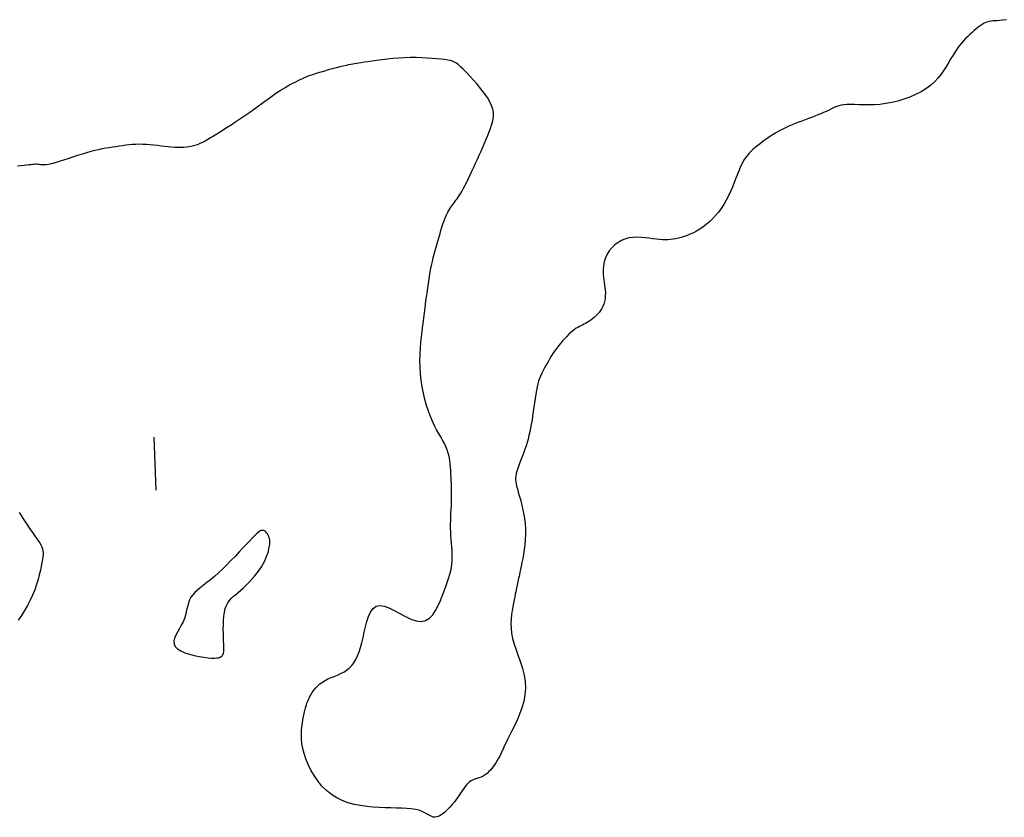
# Model space of a CAD drawing. Header units: millimetres. Extents: x 32690613 to 32693367, y 5343692 to 5344708.
# Tile 219 of 256: x 32692700 to 32692719, y 5343699 to 5343714. Entities that reach past the tile are written whole.
import ezdxf

# ---------------------------------------------------------------- set-up
doc = ezdxf.new("R2010")
doc.units = ezdxf.units.MM
doc.header["$LTSCALE"] = 20
doc.layers.add('02-DGM_HL_493.50', color=112, linetype='Continuous')

msp = doc.modelspace()

# ---------------------------------------------------------------- linework, layer by layer
at = {"layer": '02-DGM_HL_493.50', "elevation": 493.5, "flags": 128}
for points in [[(32692718.816, 5343714.432), (32692718.75, 5343714.422), (32692718.692, 5343714.416), (32692718.642, 5343714.412), (32692718.598, 5343714.41), (32692718.56, 5343714.407), (32692718.525, 5343714.404), (32692718.492, 5343714.399), (32692718.461, 5343714.391), (32692718.429, 5343714.379), (32692718.395, 5343714.363), (32692718.36, 5343714.343), (32692718.323, 5343714.318), (32692718.285, 5343714.291), (32692718.246, 5343714.26), (32692718.206, 5343714.226), (32692718.166, 5343714.191), (32692718.126, 5343714.153), (32692718.086, 5343714.115), (32692718.046, 5343714.074), (32692718.006, 5343714.031), (32692717.966, 5343713.986), (32692717.926, 5343713.937), (32692717.887, 5343713.884), (32692717.847, 5343713.827), (32692717.808, 5343713.766), (32692717.768, 5343713.699), (32692717.728, 5343713.629), (32692717.685, 5343713.556), (32692717.638, 5343713.481), (32692717.586, 5343713.406), (32692717.528, 5343713.333), (32692717.461, 5343713.261), (32692717.385, 5343713.193), (32692717.299, 5343713.13), (32692717.205, 5343713.072), (32692717.103, 5343713.019), (32692716.995, 5343712.972), (32692716.884, 5343712.931), (32692716.77, 5343712.897), (32692716.656, 5343712.869), (32692716.543, 5343712.849), (32692716.432, 5343712.836), (32692716.326, 5343712.828), (32692716.223, 5343712.825), (32692716.127, 5343712.826), (32692716.036, 5343712.828), (32692715.952, 5343712.831), (32692715.876, 5343712.832), (32692715.809, 5343712.831), (32692715.751, 5343712.827), (32692715.701, 5343712.819), (32692715.657, 5343712.809), (32692715.617, 5343712.795), (32692715.579, 5343712.78), (32692715.542, 5343712.762), (32692715.504, 5343712.743), (32692715.463, 5343712.723), (32692715.418, 5343712.703), (32692715.369, 5343712.681), (32692715.316, 5343712.659), (32692715.26, 5343712.637), (32692715.202, 5343712.614), (32692715.142, 5343712.591), (32692715.082, 5343712.568), (32692715.02, 5343712.545), (32692714.958, 5343712.522), (32692714.897, 5343712.498), (32692714.835, 5343712.474), (32692714.774, 5343712.448), (32692714.712, 5343712.422), (32692714.651, 5343712.394), (32692714.589, 5343712.363), (32692714.528, 5343712.331), (32692714.467, 5343712.296), (32692714.406, 5343712.259), (32692714.347, 5343712.221), (32692714.289, 5343712.181), (32692714.233, 5343712.141), (32692714.179, 5343712.1), (32692714.129, 5343712.061), (32692714.081, 5343712.022), (32692714.038, 5343711.984), (32692713.998, 5343711.947), (32692713.96, 5343711.908), (32692713.926, 5343711.868), (32692713.893, 5343711.824), (32692713.862, 5343711.777), (32692713.832, 5343711.723), (32692713.803, 5343711.663), (32692713.775, 5343711.596), (32692713.746, 5343711.522), (32692713.716, 5343711.444), (32692713.685, 5343711.362), (32692713.652, 5343711.277), (32692713.617, 5343711.193), (32692713.578, 5343711.109), (32692713.536, 5343711.027), (32692713.491, 5343710.949), (32692713.441, 5343710.875), (32692713.389, 5343710.805), (32692713.334, 5343710.74), (32692713.277, 5343710.679), (32692713.218, 5343710.622), (32692713.158, 5343710.57), (32692713.097, 5343710.524), (32692713.037, 5343710.482), (32692712.976, 5343710.446), (32692712.916, 5343710.414), (32692712.856, 5343710.386), (32692712.798, 5343710.362), (32692712.741, 5343710.342), (32692712.686, 5343710.325), (32692712.633, 5343710.311), (32692712.583, 5343710.3), (32692712.534, 5343710.292), (32692712.485, 5343710.286), (32692712.436, 5343710.283), (32692712.386, 5343710.282), (32692712.333, 5343710.284), (32692712.277, 5343710.288), (32692712.217, 5343710.295), (32692712.151, 5343710.304), (32692712.082, 5343710.313), (32692712.009, 5343710.322), (32692711.934, 5343710.329), (32692711.858, 5343710.332), (32692711.782, 5343710.329), (32692711.706, 5343710.319), (32692711.633, 5343710.3), (32692711.562, 5343710.271), (32692711.496, 5343710.233), (32692711.434, 5343710.187), (32692711.379, 5343710.133), (32692711.33, 5343710.074), (32692711.288, 5343710.009), (32692711.256, 5343709.94), (32692711.233, 5343709.867), (32692711.22, 5343709.793), (32692711.215, 5343709.717), (32692711.217, 5343709.64), (32692711.224, 5343709.564), (32692711.233, 5343709.49), (32692711.242, 5343709.418), (32692711.251, 5343709.349), (32692711.256, 5343709.284), (32692711.255, 5343709.224), (32692711.25, 5343709.169), (32692711.24, 5343709.118), (32692711.226, 5343709.07), (32692711.209, 5343709.027), (32692711.187, 5343708.986), (32692711.163, 5343708.948), (32692711.137, 5343708.913), (32692711.108, 5343708.879), (32692711.077, 5343708.848), (32692711.045, 5343708.819), (32692711.013, 5343708.791), (32692710.98, 5343708.766), (32692710.947, 5343708.744), (32692710.915, 5343708.723), (32692710.883, 5343708.705), (32692710.853, 5343708.69), (32692710.824, 5343708.675), (32692710.796, 5343708.661), (32692710.767, 5343708.647), (32692710.738, 5343708.632), (32692710.708, 5343708.614), (32692710.676, 5343708.592), (32692710.643, 5343708.567), (32692710.607, 5343708.536), (32692710.569, 5343708.501), (32692710.529, 5343708.463), (32692710.49, 5343708.421), (32692710.449, 5343708.376), (32692710.41, 5343708.33), (32692710.371, 5343708.282), (32692710.335, 5343708.234), (32692710.3, 5343708.185), (32692710.268, 5343708.138), (32692710.238, 5343708.09), (32692710.209, 5343708.044), (32692710.183, 5343707.998), (32692710.157, 5343707.954), (32692710.134, 5343707.911), (32692710.111, 5343707.87), (32692710.09, 5343707.831), (32692710.07, 5343707.793), (32692710.05, 5343707.754), (32692710.032, 5343707.714), (32692710.015, 5343707.67), (32692709.999, 5343707.623), (32692709.984, 5343707.57), (32692709.97, 5343707.51), (32692709.957, 5343707.444), (32692709.944, 5343707.371), (32692709.932, 5343707.293), (32692709.921, 5343707.211), (32692709.91, 5343707.128), (32692709.898, 5343707.044), (32692709.886, 5343706.962), (32692709.874, 5343706.881), (32692709.861, 5343706.804), (32692709.847, 5343706.731), (32692709.833, 5343706.66), (32692709.817, 5343706.592), (32692709.8, 5343706.526), (32692709.782, 5343706.461), (32692709.762, 5343706.397), (32692709.741, 5343706.334), (32692709.718, 5343706.271), (32692709.694, 5343706.208), (32692709.67, 5343706.146), (32692709.647, 5343706.086), (32692709.625, 5343706.029), (32692709.606, 5343705.975), (32692709.589, 5343705.924), (32692709.576, 5343705.877), (32692709.568, 5343705.835), (32692709.563, 5343705.796), (32692709.563, 5343705.759), (32692709.567, 5343705.72), (32692709.574, 5343705.68), (32692709.584, 5343705.636), (32692709.598, 5343705.586), (32692709.615, 5343705.528), (32692709.634, 5343705.462), (32692709.655, 5343705.388), (32692709.676, 5343705.306), (32692709.697, 5343705.219), (32692709.716, 5343705.127), (32692709.732, 5343705.031), (32692709.744, 5343704.933), (32692709.75, 5343704.833), (32692709.751, 5343704.733), (32692709.747, 5343704.634), (32692709.739, 5343704.538), (32692709.727, 5343704.445), (32692709.713, 5343704.356), (32692709.698, 5343704.273), (32692709.683, 5343704.197), (32692709.669, 5343704.13), (32692709.657, 5343704.071), (32692709.647, 5343704.02), (32692709.637, 5343703.976), (32692709.629, 5343703.938), (32692709.622, 5343703.902), (32692709.615, 5343703.869), (32692709.608, 5343703.837), (32692709.602, 5343703.804), (32692709.594, 5343703.77), (32692709.586, 5343703.732), (32692709.578, 5343703.692), (32692709.569, 5343703.649), (32692709.559, 5343703.602), (32692709.548, 5343703.551), (32692709.537, 5343703.495), (32692709.524, 5343703.434), (32692709.511, 5343703.369), (32692709.498, 5343703.298), (32692709.486, 5343703.222), (32692709.478, 5343703.141), (32692709.475, 5343703.055), (32692709.478, 5343702.964), (32692709.489, 5343702.868), (32692709.509, 5343702.767), (32692709.538, 5343702.661), (32692709.575, 5343702.551), (32692709.615, 5343702.438), (32692709.656, 5343702.321), (32692709.693, 5343702.201), (32692709.724, 5343702.079), (32692709.744, 5343701.956), (32692709.751, 5343701.831), (32692709.741, 5343701.706), (32692709.718, 5343701.581), (32692709.683, 5343701.459), (32692709.64, 5343701.341), (32692709.593, 5343701.228), (32692709.543, 5343701.123), (32692709.494, 5343701.025), (32692709.45, 5343700.938), (32692709.412, 5343700.861), (32692709.38, 5343700.794), (32692709.352, 5343700.736), (32692709.328, 5343700.684), (32692709.306, 5343700.637), (32692709.286, 5343700.593), (32692709.265, 5343700.551), (32692709.243, 5343700.509), (32692709.218, 5343700.465), (32692709.191, 5343700.421), (32692709.162, 5343700.378), (32692709.13, 5343700.335), (32692709.097, 5343700.295), (32692709.063, 5343700.258), (32692709.027, 5343700.225), (32692708.99, 5343700.197), (32692708.951, 5343700.174), (32692708.913, 5343700.156), (32692708.874, 5343700.141), (32692708.836, 5343700.128), (32692708.799, 5343700.116), (32692708.763, 5343700.102), (32692708.729, 5343700.086), (32692708.697, 5343700.066), (32692708.668, 5343700.042), (32692708.64, 5343700.012), (32692708.614, 5343699.978), (32692708.587, 5343699.94), (32692708.559, 5343699.898), (32692708.529, 5343699.852), (32692708.496, 5343699.803), (32692708.459, 5343699.751), (32692708.417, 5343699.696), (32692708.371, 5343699.641), (32692708.323, 5343699.587), (32692708.273, 5343699.535), (32692708.223, 5343699.489), (32692708.174, 5343699.451), (32692708.127, 5343699.421), (32692708.083, 5343699.403), (32692708.044, 5343699.397), (32692708.008, 5343699.402), (32692707.972, 5343699.416), (32692707.936, 5343699.435), (32692707.897, 5343699.459), (32692707.853, 5343699.484), (32692707.803, 5343699.508), (32692707.745, 5343699.529), (32692707.677, 5343699.544), (32692707.599, 5343699.556), (32692707.513, 5343699.563), (32692707.42, 5343699.568), (32692707.32, 5343699.572), (32692707.215, 5343699.574), (32692707.106, 5343699.578), (32692706.992, 5343699.583), (32692706.876, 5343699.59), (32692706.759, 5343699.601), (32692706.641, 5343699.618), (32692706.524, 5343699.641), (32692706.41, 5343699.672), (32692706.299, 5343699.712), (32692706.193, 5343699.763), (32692706.093, 5343699.826), (32692706, 5343699.901), (32692705.915, 5343699.987), (32692705.838, 5343700.082), (32692705.768, 5343700.183), (32692705.708, 5343700.288), (32692705.656, 5343700.394), (32692705.613, 5343700.499), (32692705.579, 5343700.6), (32692705.555, 5343700.697), (32692705.539, 5343700.787), (32692705.53, 5343700.872), (32692705.528, 5343700.953), (32692705.531, 5343701.029), (32692705.537, 5343701.101), (32692705.546, 5343701.169), (32692705.557, 5343701.233), (32692705.568, 5343701.295), (32692705.58, 5343701.353), (32692705.592, 5343701.41), (32692705.606, 5343701.463), (32692705.622, 5343701.515), (32692705.639, 5343701.565), (32692705.659, 5343701.614), (32692705.681, 5343701.661), (32692705.705, 5343701.707), (32692705.733, 5343701.752), (32692705.763, 5343701.795), (32692705.798, 5343701.837), (32692705.835, 5343701.876), (32692705.877, 5343701.913), (32692705.923, 5343701.947), (32692705.973, 5343701.977), (32692706.028, 5343702.005), (32692706.086, 5343702.03), (32692706.146, 5343702.054), (32692706.206, 5343702.079), (32692706.267, 5343702.105), (32692706.325, 5343702.135), (32692706.38, 5343702.169), (32692706.431, 5343702.21), (32692706.477, 5343702.257), (32692706.517, 5343702.311), (32692706.554, 5343702.373), (32692706.586, 5343702.441), (32692706.615, 5343702.516), (32692706.642, 5343702.599), (32692706.667, 5343702.688), (32692706.69, 5343702.784), (32692706.713, 5343702.885), (32692706.737, 5343702.989), (32692706.764, 5343703.09), (32692706.795, 5343703.184), (32692706.833, 5343703.266), (32692706.88, 5343703.33), (32692706.936, 5343703.374), (32692707.005, 5343703.392), (32692707.086, 5343703.38), (32692707.178, 5343703.346), (32692707.277, 5343703.297), (32692707.382, 5343703.24), (32692707.487, 5343703.182), (32692707.592, 5343703.133), (32692707.691, 5343703.099), (32692707.784, 5343703.088), (32692707.866, 5343703.106), (32692707.939, 5343703.15), (32692708.002, 5343703.215), (32692708.058, 5343703.296), (32692708.108, 5343703.387), (32692708.151, 5343703.485), (32692708.189, 5343703.583), (32692708.223, 5343703.677), (32692708.253, 5343703.764), (32692708.281, 5343703.842), (32692708.305, 5343703.915), (32692708.325, 5343703.982), (32692708.342, 5343704.046), (32692708.355, 5343704.108), (32692708.365, 5343704.169), (32692708.37, 5343704.231), (32692708.372, 5343704.295), (32692708.371, 5343704.36), (32692708.368, 5343704.428), (32692708.363, 5343704.496), (32692708.357, 5343704.566), (32692708.351, 5343704.636), (32692708.346, 5343704.707), (32692708.342, 5343704.778), (32692708.34, 5343704.85), (32692708.34, 5343704.921), (32692708.342, 5343704.991), (32692708.344, 5343705.061), (32692708.347, 5343705.13), (32692708.351, 5343705.197), (32692708.354, 5343705.263), (32692708.356, 5343705.327), (32692708.358, 5343705.388), (32692708.358, 5343705.448), (32692708.358, 5343705.507), (32692708.357, 5343705.565), (32692708.356, 5343705.623), (32692708.354, 5343705.682), (32692708.352, 5343705.742), (32692708.35, 5343705.803), (32692708.347, 5343705.867), (32692708.344, 5343705.932), (32692708.339, 5343705.998), (32692708.333, 5343706.065), (32692708.324, 5343706.131), (32692708.312, 5343706.197), (32692708.296, 5343706.262), (32692708.276, 5343706.324), (32692708.251, 5343706.385), (32692708.222, 5343706.445), (32692708.189, 5343706.505), (32692708.154, 5343706.567), (32692708.116, 5343706.632), (32692708.077, 5343706.702), (32692708.038, 5343706.778), (32692707.998, 5343706.862), (32692707.96, 5343706.954), (32692707.923, 5343707.054), (32692707.888, 5343707.161), (32692707.855, 5343707.273), (32692707.827, 5343707.39), (32692707.803, 5343707.511), (32692707.784, 5343707.634), (32692707.771, 5343707.758), (32692707.764, 5343707.883), (32692707.762, 5343708.006), (32692707.765, 5343708.126), (32692707.772, 5343708.242), (32692707.781, 5343708.351), (32692707.791, 5343708.453), (32692707.802, 5343708.546), (32692707.812, 5343708.627), (32692707.821, 5343708.697), (32692707.828, 5343708.756), (32692707.835, 5343708.809), (32692707.841, 5343708.858), (32692707.847, 5343708.904), (32692707.853, 5343708.952), (32692707.86, 5343709.004), (32692707.867, 5343709.063), (32692707.876, 5343709.13), (32692707.885, 5343709.205), (32692707.896, 5343709.286), (32692707.908, 5343709.371), (32692707.921, 5343709.458), (32692707.934, 5343709.546), (32692707.949, 5343709.633), (32692707.964, 5343709.717), (32692707.98, 5343709.797), (32692707.996, 5343709.872), (32692708.013, 5343709.945), (32692708.031, 5343710.014), (32692708.049, 5343710.081), (32692708.067, 5343710.146), (32692708.085, 5343710.21), (32692708.103, 5343710.273), (32692708.122, 5343710.336), (32692708.14, 5343710.399), (32692708.158, 5343710.46), (32692708.177, 5343710.519), (32692708.195, 5343710.576), (32692708.213, 5343710.63), (32692708.232, 5343710.68), (32692708.25, 5343710.726), (32692708.268, 5343710.767), (32692708.286, 5343710.804), (32692708.305, 5343710.837), (32692708.323, 5343710.867), (32692708.342, 5343710.895), (32692708.361, 5343710.922), (32692708.38, 5343710.947), (32692708.4, 5343710.973), (32692708.42, 5343710.999), (32692708.44, 5343711.027), (32692708.462, 5343711.056), (32692708.484, 5343711.088), (32692708.507, 5343711.124), (32692708.532, 5343711.163), (32692708.558, 5343711.207), (32692708.585, 5343711.256), (32692708.614, 5343711.311), (32692708.644, 5343711.372), (32692708.676, 5343711.437), (32692708.708, 5343711.506), (32692708.741, 5343711.577), (32692708.775, 5343711.651), (32692708.81, 5343711.727), (32692708.844, 5343711.803), (32692708.879, 5343711.879), (32692708.913, 5343711.955), (32692708.946, 5343712.031), (32692708.979, 5343712.104), (32692709.01, 5343712.177), (32692709.039, 5343712.247), (32692709.066, 5343712.315), (32692709.091, 5343712.38), (32692709.113, 5343712.442), (32692709.131, 5343712.502), (32692709.143, 5343712.561), (32692709.149, 5343712.621), (32692709.146, 5343712.681), (32692709.135, 5343712.745), (32692709.112, 5343712.813), (32692709.078, 5343712.885), (32692709.032, 5343712.964), (32692708.975, 5343713.046), (32692708.91, 5343713.13), (32692708.842, 5343713.214), (32692708.771, 5343713.294), (32692708.702, 5343713.37), (32692708.637, 5343713.439), (32692708.578, 5343713.498), (32692708.529, 5343713.546), (32692708.487, 5343713.583), (32692708.449, 5343713.612), (32692708.413, 5343713.634), (32692708.376, 5343713.65), (32692708.335, 5343713.662), (32692708.287, 5343713.671), (32692708.23, 5343713.679), (32692708.161, 5343713.687), (32692708.082, 5343713.695), (32692707.993, 5343713.702), (32692707.897, 5343713.709), (32692707.795, 5343713.713), (32692707.689, 5343713.716), (32692707.579, 5343713.717), (32692707.469, 5343713.714), (32692707.358, 5343713.708), (32692707.249, 5343713.699), (32692707.143, 5343713.688), (32692707.041, 5343713.676), (32692706.946, 5343713.664), (32692706.859, 5343713.651), (32692706.78, 5343713.639), (32692706.712, 5343713.629), (32692706.655, 5343713.62), (32692706.608, 5343713.614), (32692706.568, 5343713.608), (32692706.531, 5343713.602), (32692706.496, 5343713.596), (32692706.459, 5343713.589), (32692706.418, 5343713.581), (32692706.371, 5343713.57), (32692706.314, 5343713.556), (32692706.25, 5343713.54), (32692706.181, 5343713.523), (32692706.109, 5343713.504), (32692706.035, 5343713.484), (32692705.962, 5343713.463), (32692705.892, 5343713.443), (32692705.827, 5343713.424), (32692705.769, 5343713.405), (32692705.716, 5343713.388), (32692705.668, 5343713.371), (32692705.624, 5343713.354), (32692705.582, 5343713.337), (32692705.542, 5343713.319), (32692705.501, 5343713.3), (32692705.46, 5343713.279), (32692705.417, 5343713.257), (32692705.371, 5343713.234), (32692705.323, 5343713.207), (32692705.273, 5343713.179), (32692705.22, 5343713.148), (32692705.166, 5343713.114), (32692705.108, 5343713.078), (32692705.049, 5343713.038), (32692704.987, 5343712.995), (32692704.922, 5343712.949), (32692704.856, 5343712.901), (32692704.787, 5343712.851), (32692704.717, 5343712.799), (32692704.646, 5343712.747), (32692704.573, 5343712.695), (32692704.499, 5343712.643), (32692704.425, 5343712.592), (32692704.35, 5343712.541), (32692704.275, 5343712.492), (32692704.202, 5343712.445), (32692704.13, 5343712.399), (32692704.061, 5343712.355), (32692703.994, 5343712.313), (32692703.931, 5343712.274), (32692703.872, 5343712.237), (32692703.816, 5343712.203), (32692703.764, 5343712.172), (32692703.713, 5343712.143), (32692703.664, 5343712.117), (32692703.616, 5343712.095), (32692703.568, 5343712.075), (32692703.519, 5343712.059), (32692703.47, 5343712.045), (32692703.419, 5343712.035), (32692703.367, 5343712.028), (32692703.313, 5343712.023), (32692703.257, 5343712.021), (32692703.2, 5343712.021), (32692703.14, 5343712.023), (32692703.079, 5343712.028), (32692703.015, 5343712.034), (32692702.949, 5343712.042), (32692702.882, 5343712.05), (32692702.814, 5343712.059), (32692702.745, 5343712.067), (32692702.676, 5343712.074), (32692702.608, 5343712.079), (32692702.54, 5343712.082), (32692702.474, 5343712.083), (32692702.408, 5343712.081), (32692702.344, 5343712.077), (32692702.28, 5343712.071), (32692702.217, 5343712.064), (32692702.154, 5343712.056), (32692702.092, 5343712.047), (32692702.03, 5343712.037), (32692701.968, 5343712.028), (32692701.905, 5343712.018), (32692701.84, 5343712.007), (32692701.774, 5343711.995), (32692701.706, 5343711.981), (32692701.634, 5343711.964), (32692701.558, 5343711.945), (32692701.478, 5343711.923), (32692701.394, 5343711.897), (32692701.306, 5343711.869), (32692701.217, 5343711.84), (32692701.128, 5343711.81), (32692701.042, 5343711.782), (32692700.961, 5343711.756), (32692700.886, 5343711.734), (32692700.819, 5343711.717), (32692700.762, 5343711.705), (32692700.714, 5343711.698), (32692700.673, 5343711.696), (32692700.639, 5343711.696), (32692700.609, 5343711.698), (32692700.583, 5343711.701), (32692700.559, 5343711.704), (32692700.536, 5343711.706), (32692700.513, 5343711.707), (32692700.488, 5343711.705), (32692700.46, 5343711.702), (32692700.429, 5343711.698), (32692700.392, 5343711.693), (32692700.35, 5343711.687), (32692700.3, 5343711.681), (32692700.243, 5343711.676), (32692700.176, 5343711.67)], [(32692702.744, 5343706.561), (32692702.783, 5343705.562)], [(32692700.209, 5343705.145), (32692700.245, 5343705.086), (32692700.283, 5343705.026), (32692700.323, 5343704.965), (32692700.364, 5343704.904), (32692700.405, 5343704.844), (32692700.447, 5343704.785), (32692700.487, 5343704.728), (32692700.525, 5343704.674), (32692700.56, 5343704.623), (32692700.59, 5343704.575), (32692700.615, 5343704.532), (32692700.635, 5343704.493), (32692700.649, 5343704.458), (32692700.657, 5343704.423), (32692700.661, 5343704.388), (32692700.66, 5343704.35), (32692700.656, 5343704.307), (32692700.648, 5343704.257), (32692700.637, 5343704.199), (32692700.624, 5343704.131), (32692700.608, 5343704.054), (32692700.588, 5343703.97), (32692700.564, 5343703.879), (32692700.536, 5343703.784), (32692700.502, 5343703.686), (32692700.463, 5343703.587), (32692700.418, 5343703.488), (32692700.367, 5343703.39), (32692700.31, 5343703.294), (32692700.25, 5343703.202), (32692700.187, 5343703.113)]]:
    msp.add_lwpolyline(points, dxfattribs=at)
msp.add_lwpolyline([(32692703.768, 5343702.403), (32692703.835, 5343702.398), (32692703.89, 5343702.397), (32692703.935, 5343702.4), (32692703.97, 5343702.406), (32692703.997, 5343702.415), (32692704.018, 5343702.427), (32692704.033, 5343702.441), (32692704.044, 5343702.456), (32692704.053, 5343702.473), (32692704.059, 5343702.492), (32692704.063, 5343702.514), (32692704.065, 5343702.542), (32692704.066, 5343702.575), (32692704.066, 5343702.615), (32692704.064, 5343702.663), (32692704.062, 5343702.721), (32692704.059, 5343702.788), (32692704.057, 5343702.863), (32692704.056, 5343702.943), (32692704.057, 5343703.026), (32692704.06, 5343703.109), (32692704.067, 5343703.19), (32692704.078, 5343703.266), (32692704.093, 5343703.333), (32692704.115, 5343703.392), (32692704.141, 5343703.442), (32692704.172, 5343703.486), (32692704.208, 5343703.526), (32692704.247, 5343703.563), (32692704.29, 5343703.599), (32692704.337, 5343703.637), (32692704.386, 5343703.678), (32692704.437, 5343703.725), (32692704.49, 5343703.775), (32692704.543, 5343703.829), (32692704.595, 5343703.886), (32692704.646, 5343703.944), (32692704.694, 5343704.003), (32692704.737, 5343704.062), (32692704.776, 5343704.12), (32692704.809, 5343704.176), (32692704.837, 5343704.23), (32692704.86, 5343704.281), (32692704.878, 5343704.329), (32692704.893, 5343704.374), (32692704.905, 5343704.416), (32692704.914, 5343704.453), (32692704.922, 5343704.487), (32692704.928, 5343704.516), (32692704.932, 5343704.542), (32692704.935, 5343704.565), (32692704.936, 5343704.587), (32692704.935, 5343704.607), (32692704.933, 5343704.626), (32692704.928, 5343704.646), (32692704.922, 5343704.668), (32692704.913, 5343704.691), (32692704.902, 5343704.715), (32692704.888, 5343704.738), (32692704.873, 5343704.76), (32692704.856, 5343704.779), (32692704.837, 5343704.794), (32692704.816, 5343704.804), (32692704.793, 5343704.806), (32692704.769, 5343704.801), (32692704.742, 5343704.789), (32692704.712, 5343704.768), (32692704.679, 5343704.739), (32692704.641, 5343704.703), (32692704.597, 5343704.658), (32692704.547, 5343704.605), (32692704.491, 5343704.544), (32692704.427, 5343704.476), (32692704.358, 5343704.401), (32692704.283, 5343704.322), (32692704.206, 5343704.241), (32692704.126, 5343704.16), (32692704.046, 5343704.081), (32692703.966, 5343704.006), (32692703.889, 5343703.937), (32692703.815, 5343703.875), (32692703.746, 5343703.82), (32692703.681, 5343703.77), (32692703.621, 5343703.723), (32692703.567, 5343703.679), (32692703.52, 5343703.635), (32692703.479, 5343703.591), (32692703.446, 5343703.544), (32692703.42, 5343703.495), (32692703.4, 5343703.442), (32692703.385, 5343703.386), (32692703.371, 5343703.328), (32692703.357, 5343703.268), (32692703.342, 5343703.206), (32692703.322, 5343703.143), (32692703.297, 5343703.08), (32692703.265, 5343703.016), (32692703.229, 5343702.953), (32692703.193, 5343702.89), (32692703.161, 5343702.83), (32692703.137, 5343702.771), (32692703.124, 5343702.715), (32692703.127, 5343702.663), (32692703.149, 5343702.615), (32692703.193, 5343702.572), (32692703.255, 5343702.534), (32692703.332, 5343702.5), (32692703.418, 5343702.471), (32692703.51, 5343702.447), (32692703.602, 5343702.428), (32692703.689, 5343702.413)], close=True, dxfattribs=at)

doc.saveas('drawing.dxf')
